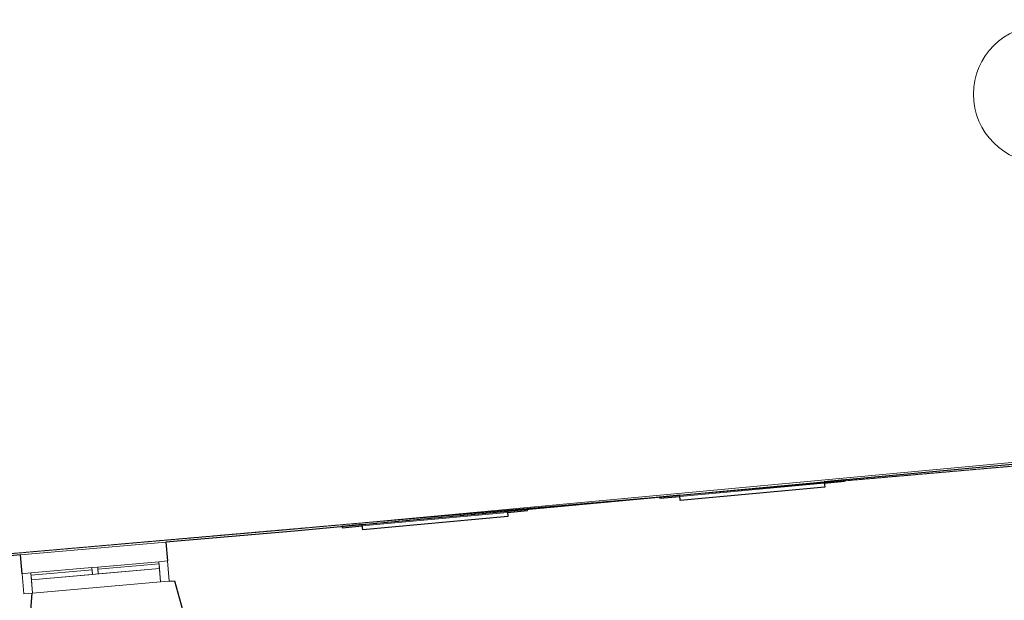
# Model space of a CAD drawing. Header units: millimetres. Extents: x 853417 to 929373, y -433185 to -369260.
# Tile 227 of 228: x 910617 to 920058, y -374829 to -369260. Entities that reach past the tile are written whole.
import ezdxf

# ---------------------------------------------------------------- set-up
doc = ezdxf.new("R2010")
doc.units = ezdxf.units.MM
doc.linetypes.add('Grid Line', pattern=[22.225, 12.7, -3.175, 3.175, -3.175])
for name, color, linetype, lineweight in [('KOKO-GRID', 7, 'Continuous', 9), ('KOKO-GRID-IDEN', 7, 'Continuous', 9), ('KOKO-WALL', 7, 'Continuous', 9), ('KOKO_WALL', 7, 'Continuous', 9), ('KOKO_WINDOWS', 7, 'Continuous', 9)]:
    doc.layers.add(name, color=color, linetype=linetype, lineweight=lineweight)

# ---------------------------------------------------------------- blocks, each defined once
blk = doc.blocks.new('Ol_olev välissein 12 - aknanišš-2037083-1 korrus_SA_kunstihanke plaan')
at = {"layer": 'KOKO-WALL', "lineweight": 25}
for p, q in [((402605.5, 906222.8), (402593, 906222.1)), ((402593, 906222.1), (402604.8, 906028.1)), ((402617.3, 906028.8), (402605.5, 906222.8)), ((402604.8, 906028.1), (402617.3, 906028.8)), ((402701.7, 904640.4), (402689.2, 904639.6)), ((402689.2, 904639.6), (402701, 904445.6)), ((402713.5, 904446.4), (402701.7, 904640.4)), ((402701, 904445.6), (402713.5, 904446.4))]:
    blk.add_line(p, q, dxfattribs=at)
at = {"layer": 'KOKO_WALL'}
for p, q in [((402604.8, 906028.1), (402689.2, 904639.6)), ((402701.7, 904640.4), (402617.3, 906028.8))]:
    blk.add_line(p, q, dxfattribs=at)
blk = doc.blocks.new('Ol_olev välissein 6 - aknanišš-2037103-1 korrus_SA_kunstihanke plaan')
at = {"layer": 'KOKO-WALL', "lineweight": 25}
for p, q in [((402790.7, 903177.2), (402778.2, 903176.5)), ((402778.2, 903176.5), (402790, 902982.5)), ((402802.5, 902983.2), (402790.7, 903177.2)), ((402790, 902982.5), (402802.5, 902983.2)), ((402887.3, 901587.9), (402874.8, 901587.2)), ((402874.8, 901587.2), (402886.6, 901393.2)), ((402899.1, 901393.9), (402887.3, 901587.9)), ((402886.6, 901393.2), (402899.1, 901393.9))]:
    blk.add_line(p, q, dxfattribs=at)
at = {"layer": 'KOKO_WALL'}
for p, q in [((402790, 902982.5), (402874.8, 901587.2)), ((402887.3, 901588), (402802.5, 902983.2))]:
    blk.add_line(p, q, dxfattribs=at)
blk = doc.blocks.new('Ol_olev välissein 21 - fassaadi ehiselemendid-2096201-1 korrus_SA_kunstihanke plaan')
at = {"layer": 'KOKO_WALL'}
for p, q in [((402437.4, 908487.6), (402896.7, 900934.3)), ((402437.4, 908487.6), (402896.7, 900934.3)), ((402896.7, 900934.3), (403314.3, 893405.7)), ((402896.7, 900934.3), (403314.3, 893405.7))]:
    blk.add_line(p, q, dxfattribs=at)
blk = doc.blocks.new('Ol_olev välissein 5 - VS-02-2537239-1 korrus_SA_kunstihanke plaan')
at = {"layer": 'KOKO-WALL', "lineweight": 25}
for p, q in [((402458.7, 908463.2), (402606.8, 906028.3)), ((402606.8, 906028.3), (402655.8, 906031.3)), ((402655.8, 906031.3), (402740.3, 904642.8)), ((402740.3, 904642.8), (402691.2, 904639.8)), ((402691.2, 904639.8), (402792, 902982.7)), ((402792, 902982.7), (402841, 902985.6)), ((402841, 902985.6), (402925.9, 901590.3)), ((402925.9, 901590.3), (402876.8, 901587.4)), ((402876.8, 901587.4), (402916.5, 900934.8)), ((402916.5, 900934.8), (402985, 899700.6)), ((403355.6, 899771.3), (404238.3, 899988.4)), ((403358.4, 899721.3), (403355.6, 899771.3)), ((402985, 899700.6), (403164.7, 899710.6)), ((404321.9, 898306), (403431.5, 898403.4)), ((403242.2, 898312.7), (403062.5, 898302.8)), ((403062.5, 898302.8), (403146.9, 896781.3))]:
    blk.add_line(p, q, dxfattribs=at)
at = {"layer": 'KOKO_WALL'}
for p, q in [((402691.2, 904639.8), (402606.8, 906028.2)), ((402876.8, 901587.4), (402792, 902982.6)), ((403062.5, 898302.8), (402985, 899700.6))]:
    blk.add_line(p, q, dxfattribs=at)
blk = doc.blocks.new('Välisaken puit 5x4 - A-21a_olol-6591733-1 korrus_SA_kunstihanke plaan')
at = {"layer": 'KOKO_WINDOWS'}
for p, q in [((-616, 534.2), (-700, 534.2)), ((-700, 534.2), (-700, 340.2)), ((-616, 340.2), (-616, 534.2)), ((-616, 534.2), (-28, 534.2)), ((-28, 534.2), (-616, 534.2)), ((-616, 534.2), (-28, 534.2)), ((-28, 513.2), (-616, 513.2)), ((-616, 513.2), (-616, 469.2)), ((28, 534.2), (-28, 534.2)), ((-28, 534.2), (-28, 469.2)), ((-28, 469.2), (-28, 513.2)), ((28, 469.2), (28, 534.2)), ((28, 534.2), (616, 534.2)), ((616, 534.2), (28, 534.2)), ((28, 534.2), (616, 534.2)), ((616, 513.2), (28, 513.2)), ((28, 513.2), (28, 469.2)), ((700, 534.2), (616, 534.2)), ((616, 534.2), (616, 340.2)), ((616, 469.2), (616, 513.2)), ((700, 340.2), (700, 534.2)), ((-616, 469.2), (-28, 469.2)), ((616, 469.2), (-616, 469.2)), ((-616, 469.2), (-616, 340.2)), ((-28, 469.2), (28, 469.2)), ((28, 469.2), (616, 469.2)), ((616, 340.2), (616, 469.2)), ((-700, 340.2), (-616, 340.2)), ((-616, 340.2), (616, 340.2)), ((616, 340.2), (700, 340.2))]:
    blk.add_line(p, q, dxfattribs=at)
blk = doc.blocks.new('Grid - Grid Head - Circle 3_5mm KOKO-1397402-1 korrus_SA_kunstihanke plaan')
at = {"layer": 'KOKO-GRID-IDEN'}
blk.add_circle((0, 0), 3.3, dxfattribs=at)

msp = doc.modelspace()

# ---------------------------------------------------------------- linework, layer by layer
at = {"layer": 'KOKO-GRID', "linetype": 'Grid Line'}
msp.add_line((903045.1, -375035.4), (924704.4, -373143.8), dxfattribs=at)

# ---------------------------------------------------------------- block references
at = {"layer": 'KOKO-GRID-IDEN', "xscale": 199.9999999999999, "yscale": 199.9999999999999, "zscale": 199.9999999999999, "rotation": 4.991313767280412}
msp.add_blockref('Grid - Grid Head - Circle 3_5mm KOKO-1397402-1 korrus_SA_kunstihanke plaan', (920423.2, -369975.1), dxfattribs=at)
at = {"layer": 'KOKO_WALL', "rotation": 271.815909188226}
for name in ['Ol_olev välissein 5 - VS-02-2537239-1 korrus_SA_kunstihanke plaan', 'Ol_olev välissein 21 - fassaadi ehiselemendid-2096201-1 korrus_SA_kunstihanke plaan', 'Ol_olev välissein 12 - aknanišš-2037083-1 korrus_SA_kunstihanke plaan', 'Ol_olev välissein 6 - aknanišš-2037103-1 korrus_SA_kunstihanke plaan']:
    msp.add_blockref(name, (0, 0), dxfattribs=at)
at = {"layer": 'KOKO_WINDOWS', "rotation": 4.991313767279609}
msp.add_blockref('Välisaken puit 5x4 - A-21a_olol-6591733-1 korrus_SA_kunstihanke plaan', (911383.5, -375045), dxfattribs=at)

doc.saveas('drawing.dxf')
